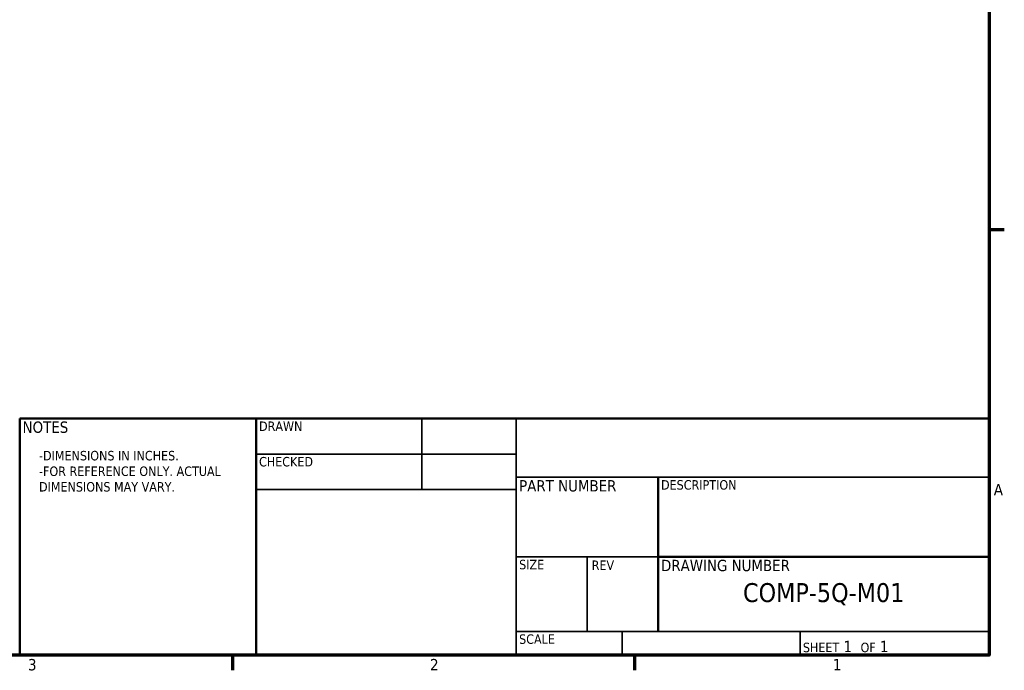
# Model space of a CAD drawing. Header units: inches. Extents: x 1 to 237, y 4 to 150.
# Tile 91 of 151: x 163 to 236, y 6 to 54. Entities that reach past the tile are written whole.
import ezdxf
from ezdxf.enums import TextEntityAlignment as Align

# ---------------------------------------------------------------- set-up
doc = ezdxf.new("R2010")
doc.units = ezdxf.units.IN
doc.header["$LTSCALE"] = 7
doc.header["$MEASUREMENT"] = 0
for name, color, linetype, lineweight in [('Border (ANSI)', 7, 'Continuous', 70), ('Symbol (ANSI)', 7, 'Continuous', 25), ('Title (ANSI)', 7, 'Continuous', 50)]:
    doc.layers.add(name, color=color, linetype=linetype, lineweight=lineweight)
doc.styles.add('Dimension Text', font='tahoma.ttf')
doc.styles.add('Note Text (ANSI)', font='tahoma.ttf')
doc.styles.get("Standard").update_dxf_attribs({"font": 'tahoma.ttf'})
doc.styles.add('Text Style38', font='tahoma.ttf')

# ---------------------------------------------------------------- blocks, each defined once
blk = doc.blocks.new('Borders Default Border')
at = {"layer": 'Border (ANSI)'}
for p, q in [((33.5, 5.5), (33.66, 5.5)), ((25.5, 1), (25.5, 0.84)), ((29.75, 1), (29.75, 0.84))]:
    blk.add_line(p, q, dxfattribs=at)
at = {"layer": 'Border (ANSI)', "flags": 128}
blk.add_lwpolyline([(0.5, 1), (0.5, 21), (33.5, 21), (33.5, 1), (0.5, 1)], dxfattribs=at)
at = {"layer": 'Border (ANSI)', "char_height": 0.12, "attachment_point": 7, "style": 'Dimension Text'}
for s, insert in [('A', (33.549, 2.69)), ('3', (23.338, 0.837)), ('2', (27.589, 0.84)), ('1', (31.848, 0.84))]:
    blk.add_mtext(s, dxfattribs=dict(at, insert=insert))
blk = doc.blocks.new('Title Blocks ECS Standard w Comments')
at = {"layer": 'Title (ANSI)'}
for p, q in [((2.182, 4.756), (2.182, 7.256)), ((2.182, 7.256), (4.682, 7.256)), ((4.682, 7.256), (4.682, 4.756)), ((12.432, 7.256), (4.682, 7.256)), ((4.682, 7.256), (4.682, 4.756)), ((12.432, 4.756), (12.432, 7.256)), ((8.932, 6.636), (8.932, 5.006)), ((8.932, 5.794), (12.432, 5.794)), ((4.682, 4.756), (2.182, 4.756)), ((4.682, 4.756), (12.432, 4.756))]:
    blk.add_line(p, q, dxfattribs=at)
at = {"layer": 'Title (ANSI)', "lineweight": 35}
for p, q in [((6.432, 6.506), (6.432, 7.256)), ((7.432, 4.756), (7.432, 7.256)), ((4.682, 6.881), (7.432, 6.881)), ((7.432, 6.636), (12.432, 6.636)), ((4.682, 6.506), (7.432, 6.506)), ((8.932, 5.794), (7.432, 5.794)), ((8.182, 5.006), (8.182, 5.794)), ((12.432, 5.006), (7.432, 5.006)), ((8.552, 5.006), (8.552, 4.756)), ((10.432, 5.006), (10.432, 4.756))]:
    blk.add_line(p, q, dxfattribs=at)
at = {"layer": 'Title (ANSI)', "style": 'Text Style38'}
for s, p in [('DRAWN', (4.712, 7.226)), ('CHECKED', (4.712, 6.851)), ('DESCRIPTION', (8.962, 6.606)), ('SIZE', (7.462, 5.764)), ('REV', (8.229, 5.757)), ('SCALE', (7.462, 4.976))]:
    blk.add_text(s, height=0.1, dxfattribs=at).set_placement(p, align=Align.TOP_LEFT)
at = {"layer": 'Title (ANSI)', "style": 'Note Text (ANSI)'}
for s, insert, char_height, attachment_point in [('\\fTahoma|b0|i0;NOTES', (2.212, 7.226), 0.12, 1), ('\\fTahoma|b0|i0;PART NUMBER', (7.462, 6.606), 0.12, 1), ('\\fTahoma|b0|i0;DRAWING NUMBER', (8.962, 5.764), 0.12, 1), ('\\fTahoma|b0|i0;{\\H0.2000;COMP-5Q-M01}', (10.682, 5.4), 0.2, 5), ('\\fTahoma|b0|i0;{\\H0.1000;SHEET}\\fTahoma|b0|i0;{\\H0.1200; 1  }\\fTahoma|b0|i0;{\\H0.1000;OF}\\fTahoma|b0|i0;{\\H0.1200; 1 }', (10.462, 4.786), 0.12, 7)]:
    blk.add_mtext(s, dxfattribs=dict(at, insert=insert, char_height=char_height, attachment_point=attachment_point))
at = {"layer": 'Title (ANSI)', "lineweight": 30, "flags": 1}
blk.add_attdef('DateTimeString', text='', height=0.08, rotation=90, dxfattribs=at).set_placement((12.533, 4.782), align=Align.MIDDLE_LEFT)
at = {"layer": 'Title (ANSI)', "lineweight": 30, "flags": 63}
for tag, height, p in [('COMMENTS', 0.12, (2.212, 7.006)), ('DESCRIPTION', 0.125, (8.962, 6.386))]:
    blk.add_attdef(tag, text='', height=height, dxfattribs=at).set_placement(p, align=Align.TOP_LEFT)
for tag, p in [('AUTHOR', (4.712, 6.911)), ('CREATION_DATE', (6.462, 6.911)), ('CHECKED_BY', (4.712, 6.536)), ('CHECKED_DATE', (6.462, 6.536))]:
    blk.add_attdef(tag, text='', height=0.125, dxfattribs=at).set_placement(p, align=Align.BOTTOM_LEFT)
for tag, p in [('COMPANY', (9.932, 6.946)), ('REVISION_NUMBER', (8.557, 5.381)), ('Sheet_Size', (7.807, 5.381))]:
    blk.add_attdef(tag, text='', height=0.24, dxfattribs=at).set_placement(p, align=Align.MIDDLE_CENTER)
blk.add_attdef('PART_NUMBER', text='', height=0.2, dxfattribs=at).set_placement((7.462, 6.117), align=Align.MIDDLE_LEFT)
blk.add_attdef('Initial_View_Scale', text='', height=0.12, dxfattribs=at).set_placement((8.522, 4.786), align=Align.BOTTOM_RIGHT)
blk = doc.blocks.new('Customer Dwg Note')
at = {"layer": 'Symbol (ANSI)', "insert": (-1.802, 0.132), "char_height": 0.1, "width": 2.06637, "attachment_point": 1, "line_spacing_factor": 0.987884, "style": 'Note Text (ANSI)'}
blk.add_mtext('\\fTahoma|b0|i0;{\\H0.1000;-DIMENSIONS IN INCHES.\\P}\\fTahoma|b0|i0;{\\H0.1000;-FOR REFERENCE ONLY. ACTUAL DIMENSIONS MAY VARY.}\\fTahoma|b0|i0;{\\H0.1200;\\P}', dxfattribs=at)

msp = doc.modelspace()

# ---------------------------------------------------------------- block references
at = {"xscale": 7, "yscale": 7, "zscale": 7}
for name, p in [('Borders Default Border', (0, 0)), ('Title Blocks ECS Standard w Comments', (147.4784, -26.2935)), ('Customer Dwg Note', (176.7914, 21.1869))]:
    msp.add_blockref(name, p, dxfattribs=at)

doc.saveas('drawing.dxf')
